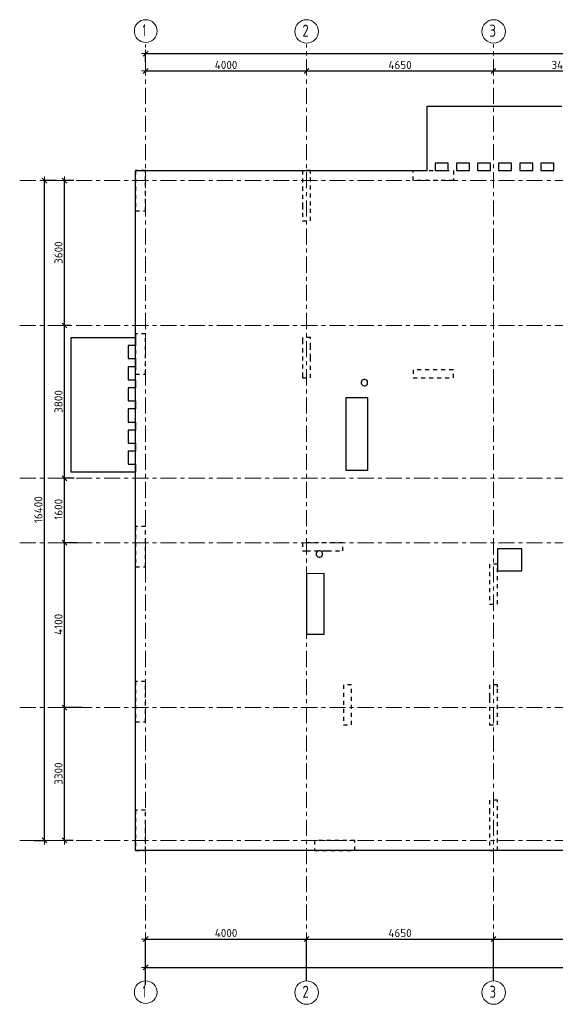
# Model space of a CAD drawing. Header units: metres. Extents: x -38 to 97, y -15 to 21.
# Tile 2 of 184: x -3 to 11, y -4 to 20. Entities that reach past the tile are written whole.
import ezdxf

# ---------------------------------------------------------------- set-up
doc = ezdxf.new("R2010")
doc.units = ezdxf.units.M
doc.header["$PDMODE"] = 65
for name, pattern in [('______11', [0.5, 0.4, -0.05, 0, -0.05]), ('______2', [0.0405, 0.03, -0.0105]), ('______5', [1.1, 0.8, -0.1, 0.1, -0.1])]:
    doc.linetypes.add(name, pattern=pattern)
for name, color, linetype, lineweight in [('XR$1$Осевая линия (1)', 7, '______5', 13), ('XR$1$Размерная линия (1)', 7, 'Continuous', 13), ('XR$5$Перекрытие (1)', 7, 'Continuous', 35)]:
    doc.layers.add(name, color=color, linetype=linetype, lineweight=lineweight)
doc.layers.add('XR$7$Стена_ бетон несущ.', color=7, linetype='Continuous', lineweight=70, true_color=0xb4b496)
doc.styles.add('ISOCPEUR', font='txt')
doc.dimstyles.new('DIMSTYLE_2', dxfattribs={"dimtxt": 0.2, "dimasz": 0.2, "dimexe": 0, "dimexo": 0, "dimgap": 0.1, "dimtad": 2, "dimdec": 0, "dimlfac": 1000, "dimrnd": 5, "dimzin": 12, "dimdsep": 46, "dimtxsty": 'ISOCPEUR', "dimblk1": 'ALL_ML_STRICH', "dimblk2": 'ALL_ML_STRICH', "dimsah": 1, "dimcen": 0, "dimclrd": 7, "dimclre": 256, "dimclrt": 7, "dimadec": 0, "dimazin": 0, "dimtfac": 1, "dimtdec": 0, "dimtix": 1, "dimtmove": 2, "dimatfit": 3, "dimfxl": 0, "dimtzin": 0, "dimlwd": 0, "dimlwe": -3, "dimarcsym": 0})
doc.dimstyles.new('DIMSTYLE_3', dxfattribs={"dimtxt": 0.2, "dimasz": 0.2, "dimexe": 0, "dimexo": 0, "dimgap": 0.1, "dimtad": 2, "dimdec": 0, "dimlfac": 1000, "dimrnd": 5, "dimzin": 12, "dimdsep": 46, "dimtxsty": 'ISOCPEUR', "dimblk1": 'ALL_ML_STRICH', "dimblk2": 'ALL_ML_STRICH', "dimsah": 1, "dimcen": 0, "dimclrd": 7, "dimclre": 256, "dimclrt": 7, "dimadec": 0, "dimazin": 0, "dimtfac": 1, "dimtdec": 0, "dimtix": 1, "dimtmove": 2, "dimatfit": 3, "dimfxl": 0, "dimtzin": 0, "dimlwd": 0, "dimlwe": -3, "dimarcsym": 0})

# ---------------------------------------------------------------- blocks, each defined once
blk = doc.blocks.new('ALL_ML_STRICH')
at = {"color": 0, "linetype": 'ByBlock', "lineweight": -2}
for p, q in [((-1, 0), (0.5, 0)), ((-0.3, -0.3), (0.3, 0.3)), ((0, -0.5), (0, 0.5))]:
    blk.add_line(p, q, dxfattribs=at)
blk = doc.blocks.new('*D4')
at = {"layer": 'DEFPOINTS', "color": 7, "linetype": 'Continuous', "lineweight": 13, "transparency": 33554687}
for p in [(-1.699, 16.4), (-2.294, 0), (-2.015, 0)]:
    blk.add_point(p, dxfattribs=at)
at = {"layer": 'XR$1$Размерная линия (1)', "color": 9, "linetype": 'Continuous', "lineweight": -2, "true_color": 0xc7c7c7, "transparency": 33554687}
for p, q in [((-1.719, 16.4), (-2.015, 16.4)), ((-2.274, 0), (-2.015, 0))]:
    blk.add_line(p, q, dxfattribs=at)
at = {"layer": 'XR$1$Размерная линия (1)', "color": 7, "linetype": 'Continuous', "lineweight": -2, "transparency": 33554687}
blk.add_line((-2.015, 0), (-2.015, 16.4), dxfattribs=at)
at = {"layer": 'XR$1$Размерная линия (1)', "color": 7, "linetype": 'Continuous', "lineweight": 13, "transparency": 33554687, "xscale": 0.2, "yscale": 0.2, "zscale": 0.2}
for p, rotation in [((-2.015, 16.4), 90), ((-2.015, 0), 270)]:
    blk.add_blockref('ALL_ML_STRICH', p, dxfattribs=dict(at, rotation=rotation))
at = {"layer": 'XR$1$Размерная линия (1)', "color": 7, "linetype": 'Continuous', "lineweight": 13, "transparency": 33554687, "insert": (-2.165, 8.22), "char_height": 0.2, "width": 1, "attachment_point": 5, "rotation": 90, "style": 'ISOCPEUR'}
blk.add_mtext('\\A1;{16400}', dxfattribs=at)
blk = doc.blocks.new('*D5')
at = {"layer": 'DEFPOINTS', "color": 7, "linetype": 'Continuous', "lineweight": 13, "transparency": 33554687}
for p in [(-1.064, 3.3), (-1.515, 0), (-1.28, 0)]:
    blk.add_point(p, dxfattribs=at)
at = {"layer": 'XR$1$Размерная линия (1)', "color": 9, "linetype": 'Continuous', "lineweight": -2, "true_color": 0xc7c7c7, "transparency": 33554687}
for p, q in [((-1.084, 3.3), (-1.515, 3.3)), ((-1.3, 0), (-1.515, 0))]:
    blk.add_line(p, q, dxfattribs=at)
at = {"layer": 'XR$1$Размерная линия (1)', "color": 7, "linetype": 'Continuous', "lineweight": -2, "transparency": 33554687}
blk.add_line((-1.515, 0), (-1.515, 3.3), dxfattribs=at)
at = {"layer": 'XR$1$Размерная линия (1)', "color": 7, "linetype": 'Continuous', "lineweight": 13, "transparency": 33554687, "xscale": 0.2, "yscale": 0.2, "zscale": 0.2}
for p, rotation in [((-1.515, 3.3), 90), ((-1.515, 0), 270)]:
    blk.add_blockref('ALL_ML_STRICH', p, dxfattribs=dict(at, rotation=rotation))
at = {"layer": 'XR$1$Размерная линия (1)', "color": 7, "linetype": 'Continuous', "lineweight": 13, "transparency": 33554687, "insert": (-1.665, 1.66), "char_height": 0.2, "width": 0.8, "attachment_point": 5, "rotation": 90, "style": 'ISOCPEUR'}
blk.add_mtext('\\A1;{3300}', dxfattribs=at)
blk = doc.blocks.new('*D6')
at = {"layer": 'DEFPOINTS', "color": 7, "linetype": 'Continuous', "lineweight": 13, "transparency": 33554687}
for p in [(-1.172, 7.4), (-1.515, 3.3), (-1.064, 3.3)]:
    blk.add_point(p, dxfattribs=at)
at = {"layer": 'XR$1$Размерная линия (1)', "color": 9, "linetype": 'Continuous', "lineweight": -2, "true_color": 0xc7c7c7, "transparency": 33554687}
for p, q in [((-1.192, 7.4), (-1.515, 7.4)), ((-1.084, 3.3), (-1.515, 3.3))]:
    blk.add_line(p, q, dxfattribs=at)
at = {"layer": 'XR$1$Размерная линия (1)', "color": 7, "linetype": 'Continuous', "lineweight": -2, "transparency": 33554687}
blk.add_line((-1.515, 3.3), (-1.515, 7.4), dxfattribs=at)
at = {"layer": 'XR$1$Размерная линия (1)', "color": 7, "linetype": 'Continuous', "lineweight": 13, "transparency": 33554687, "xscale": 0.2, "yscale": 0.2, "zscale": 0.2}
for p, rotation in [((-1.515, 7.4), 90), ((-1.515, 3.3), 270)]:
    blk.add_blockref('ALL_ML_STRICH', p, dxfattribs=dict(at, rotation=rotation))
at = {"layer": 'XR$1$Размерная линия (1)', "color": 7, "linetype": 'Continuous', "lineweight": 13, "transparency": 33554687, "insert": (-1.665, 5.37), "char_height": 0.2, "width": 0.8, "attachment_point": 5, "rotation": 90, "style": 'ISOCPEUR'}
blk.add_mtext('\\A1;{4100}', dxfattribs=at)
blk = doc.blocks.new('*D7')
at = {"layer": 'DEFPOINTS', "color": 7, "linetype": 'Continuous', "lineweight": 13, "transparency": 33554687}
for p in [(-1.253, 9), (-1.515, 7.4), (-1.172, 7.4)]:
    blk.add_point(p, dxfattribs=at)
at = {"layer": 'XR$1$Размерная линия (1)', "color": 9, "linetype": 'Continuous', "lineweight": -2, "true_color": 0xc7c7c7, "transparency": 33554687}
for p, q in [((-1.273, 9), (-1.515, 9)), ((-1.192, 7.4), (-1.515, 7.4))]:
    blk.add_line(p, q, dxfattribs=at)
at = {"layer": 'XR$1$Размерная линия (1)', "color": 7, "linetype": 'Continuous', "lineweight": -2, "transparency": 33554687}
blk.add_line((-1.515, 7.4), (-1.515, 9), dxfattribs=at)
at = {"layer": 'XR$1$Размерная линия (1)', "color": 7, "linetype": 'Continuous', "lineweight": 13, "transparency": 33554687, "xscale": 0.2, "yscale": 0.2, "zscale": 0.2}
for p, rotation in [((-1.515, 9), 90), ((-1.515, 7.4), 270)]:
    blk.add_blockref('ALL_ML_STRICH', p, dxfattribs=dict(at, rotation=rotation))
at = {"layer": 'XR$1$Размерная линия (1)', "color": 7, "linetype": 'Continuous', "lineweight": 13, "transparency": 33554687, "insert": (-1.665, 8.23), "char_height": 0.2, "width": 0.8, "attachment_point": 5, "rotation": 90, "style": 'ISOCPEUR'}
blk.add_mtext('\\A1;{1600}', dxfattribs=at)
blk = doc.blocks.new('*D8')
at = {"layer": 'DEFPOINTS', "color": 7, "linetype": 'Continuous', "lineweight": 13, "transparency": 33554687}
for p in [(-1.347, 12.8), (-1.515, 9), (-1.253, 9)]:
    blk.add_point(p, dxfattribs=at)
at = {"layer": 'XR$1$Размерная линия (1)', "color": 9, "linetype": 'Continuous', "lineweight": -2, "true_color": 0xc7c7c7, "transparency": 33554687}
for p, q in [((-1.367, 12.8), (-1.515, 12.8)), ((-1.273, 9), (-1.515, 9))]:
    blk.add_line(p, q, dxfattribs=at)
at = {"layer": 'XR$1$Размерная линия (1)', "color": 7, "linetype": 'Continuous', "lineweight": -2, "transparency": 33554687}
blk.add_line((-1.515, 9), (-1.515, 12.8), dxfattribs=at)
at = {"layer": 'XR$1$Размерная линия (1)', "color": 7, "linetype": 'Continuous', "lineweight": 13, "transparency": 33554687, "xscale": 0.2, "yscale": 0.2, "zscale": 0.2}
for p, rotation in [((-1.515, 12.8), 90), ((-1.515, 9), 270)]:
    blk.add_blockref('ALL_ML_STRICH', p, dxfattribs=dict(at, rotation=rotation))
at = {"layer": 'XR$1$Размерная линия (1)', "color": 7, "linetype": 'Continuous', "lineweight": 13, "transparency": 33554687, "insert": (-1.665, 10.91), "char_height": 0.2, "width": 0.8, "attachment_point": 5, "rotation": 90, "style": 'ISOCPEUR'}
blk.add_mtext('\\A1;{3800}', dxfattribs=at)
blk = doc.blocks.new('*D9')
at = {"layer": 'DEFPOINTS', "color": 7, "linetype": 'Continuous', "lineweight": 13, "transparency": 33554687}
for p in [(-1.26, 16.4), (-1.515, 12.8), (-1.347, 12.8)]:
    blk.add_point(p, dxfattribs=at)
at = {"layer": 'XR$1$Размерная линия (1)', "color": 9, "linetype": 'Continuous', "lineweight": -2, "true_color": 0xc7c7c7, "transparency": 33554687}
for p, q in [((-1.28, 16.4), (-1.515, 16.4)), ((-1.367, 12.8), (-1.515, 12.8))]:
    blk.add_line(p, q, dxfattribs=at)
at = {"layer": 'XR$1$Размерная линия (1)', "color": 7, "linetype": 'Continuous', "lineweight": -2, "transparency": 33554687}
blk.add_line((-1.515, 12.8), (-1.515, 16.4), dxfattribs=at)
at = {"layer": 'XR$1$Размерная линия (1)', "color": 7, "linetype": 'Continuous', "lineweight": 13, "transparency": 33554687, "xscale": 0.2, "yscale": 0.2, "zscale": 0.2}
for p, rotation in [((-1.515, 16.4), 90), ((-1.515, 12.8), 270)]:
    blk.add_blockref('ALL_ML_STRICH', p, dxfattribs=dict(at, rotation=rotation))
at = {"layer": 'XR$1$Размерная линия (1)', "color": 7, "linetype": 'Continuous', "lineweight": 13, "transparency": 33554687, "insert": (-1.665, 14.61), "char_height": 0.2, "width": 0.8, "attachment_point": 5, "rotation": 90, "style": 'ISOCPEUR'}
blk.add_mtext('\\A1;{3600}', dxfattribs=at)
blk = doc.blocks.new('*D10')
at = {"layer": 'DEFPOINTS', "color": 7, "linetype": 'Continuous', "lineweight": 13, "transparency": 33554687}
for p in [(0.5, 19.557), (0.5, 19.377), (61.6, 17.12)]:
    blk.add_point(p, dxfattribs=at)
at = {"layer": 'XR$1$Размерная линия (1)', "color": 9, "linetype": 'Continuous', "lineweight": -2, "true_color": 0xc7c7c7, "transparency": 33554687}
for p, q in [((0.5, 19.357), (0.5, 19.557)), ((61.6, 17.14), (61.6, 19.557))]:
    blk.add_line(p, q, dxfattribs=at)
at = {"layer": 'XR$1$Размерная линия (1)', "color": 7, "linetype": 'Continuous', "lineweight": -2, "transparency": 33554687}
blk.add_line((0.5, 19.557), (61.6, 19.557), dxfattribs=at)
at = {"layer": 'XR$1$Размерная линия (1)', "color": 7, "linetype": 'Continuous', "lineweight": 13, "transparency": 33554687, "xscale": 0.2, "yscale": 0.2, "zscale": 0.2, "rotation": 180}
blk.add_blockref('ALL_ML_STRICH', (0.5, 19.557), dxfattribs=at)
at = {"layer": 'XR$1$Размерная линия (1)', "color": 7, "linetype": 'Continuous', "lineweight": 13, "transparency": 33554687, "xscale": 0.2, "yscale": 0.2, "zscale": 0.2}
blk.add_blockref('ALL_ML_STRICH', (61.6, 19.557), dxfattribs=at)
at = {"layer": 'XR$1$Размерная линия (1)', "color": 7, "linetype": 'Continuous', "lineweight": 13, "transparency": 33554687, "insert": (31.1, 19.707), "char_height": 0.2, "width": 1, "attachment_point": 5, "style": 'ISOCPEUR'}
blk.add_mtext('\\A1;{61100}', dxfattribs=at)
blk = doc.blocks.new('*D11')
at = {"layer": 'DEFPOINTS', "color": 7, "linetype": 'Continuous', "lineweight": 13, "transparency": 33554687}
for p in [(0.5, -3.103), (0.5, -3.156), (61.6, -3.14)]:
    blk.add_point(p, dxfattribs=at)
at = {"layer": 'XR$1$Размерная линия (1)', "color": 9, "linetype": 'Continuous', "lineweight": -2, "true_color": 0xc7c7c7, "transparency": 33554687}
for p, q in [((0.5, -3.123), (0.5, -3.156)), ((61.6, -3.156), (61.6, -3.156))]:
    blk.add_line(p, q, dxfattribs=at)
at = {"layer": 'XR$1$Размерная линия (1)', "color": 7, "linetype": 'Continuous', "lineweight": -2, "transparency": 33554687}
blk.add_line((0.5, -3.156), (61.6, -3.156), dxfattribs=at)
at = {"layer": 'XR$1$Размерная линия (1)', "color": 7, "linetype": 'Continuous', "lineweight": 13, "transparency": 33554687, "xscale": 0.2, "yscale": 0.2, "zscale": 0.2, "rotation": 180}
blk.add_blockref('ALL_ML_STRICH', (0.5, -3.156), dxfattribs=at)
at = {"layer": 'XR$1$Размерная линия (1)', "color": 7, "linetype": 'Continuous', "lineweight": 13, "transparency": 33554687, "xscale": 0.2, "yscale": 0.2, "zscale": 0.2}
blk.add_blockref('ALL_ML_STRICH', (61.6, -3.156), dxfattribs=at)
at = {"layer": 'XR$1$Размерная линия (1)', "color": 7, "linetype": 'Continuous', "lineweight": 13, "transparency": 33554687, "insert": (31.1, -3.006), "char_height": 0.2, "width": 1, "attachment_point": 5, "style": 'ISOCPEUR'}
blk.add_mtext('\\A1;{61100}', dxfattribs=at)
blk = doc.blocks.new('*D12')
at = {"layer": 'DEFPOINTS', "color": 7, "linetype": 'Continuous', "lineweight": 13, "transparency": 33554687}
for p in [(0.5, -2.452), (0.5, -3.622), (4.5, -3.513)]:
    blk.add_point(p, dxfattribs=at)
at = {"layer": 'XR$1$Размерная линия (1)', "color": 9, "linetype": 'Continuous', "lineweight": -2, "true_color": 0xc7c7c7, "transparency": 33554687}
for p, q in [((0.5, -3.602), (0.5, -2.452)), ((4.5, -3.493), (4.5, -2.452))]:
    blk.add_line(p, q, dxfattribs=at)
at = {"layer": 'XR$1$Размерная линия (1)', "color": 7, "linetype": 'Continuous', "lineweight": -2, "transparency": 33554687}
blk.add_line((0.5, -2.452), (4.5, -2.452), dxfattribs=at)
at = {"layer": 'XR$1$Размерная линия (1)', "color": 7, "linetype": 'Continuous', "lineweight": 13, "transparency": 33554687, "xscale": 0.2, "yscale": 0.2, "zscale": 0.2, "rotation": 180}
blk.add_blockref('ALL_ML_STRICH', (0.5, -2.452), dxfattribs=at)
at = {"layer": 'XR$1$Размерная линия (1)', "color": 7, "linetype": 'Continuous', "lineweight": 13, "transparency": 33554687, "xscale": 0.2, "yscale": 0.2, "zscale": 0.2}
blk.add_blockref('ALL_ML_STRICH', (4.5, -2.452), dxfattribs=at)
at = {"layer": 'XR$1$Размерная линия (1)', "color": 7, "linetype": 'Continuous', "lineweight": 13, "transparency": 33554687, "insert": (2.5, -2.302), "char_height": 0.2, "width": 0.8, "attachment_point": 5, "style": 'ISOCPEUR'}
blk.add_mtext('\\A1;{4000}', dxfattribs=at)
blk = doc.blocks.new('*D13')
at = {"layer": 'DEFPOINTS', "color": 7, "linetype": 'Continuous', "lineweight": 13, "transparency": 33554687}
for p in [(4.5, -2.452), (4.5, -3.513), (9.15, -3.513)]:
    blk.add_point(p, dxfattribs=at)
at = {"layer": 'XR$1$Размерная линия (1)', "color": 9, "linetype": 'Continuous', "lineweight": -2, "true_color": 0xc7c7c7, "transparency": 33554687}
for p, q in [((4.5, -3.493), (4.5, -2.452)), ((9.15, -3.493), (9.15, -2.452))]:
    blk.add_line(p, q, dxfattribs=at)
at = {"layer": 'XR$1$Размерная линия (1)', "color": 7, "linetype": 'Continuous', "lineweight": -2, "transparency": 33554687}
blk.add_line((4.5, -2.452), (9.15, -2.452), dxfattribs=at)
at = {"layer": 'XR$1$Размерная линия (1)', "color": 7, "linetype": 'Continuous', "lineweight": 13, "transparency": 33554687, "xscale": 0.2, "yscale": 0.2, "zscale": 0.2, "rotation": 180}
blk.add_blockref('ALL_ML_STRICH', (4.5, -2.452), dxfattribs=at)
at = {"layer": 'XR$1$Размерная линия (1)', "color": 7, "linetype": 'Continuous', "lineweight": 13, "transparency": 33554687, "xscale": 0.2, "yscale": 0.2, "zscale": 0.2}
blk.add_blockref('ALL_ML_STRICH', (9.15, -2.452), dxfattribs=at)
at = {"layer": 'XR$1$Размерная линия (1)', "color": 7, "linetype": 'Continuous', "lineweight": 13, "transparency": 33554687, "insert": (6.825, -2.302), "char_height": 0.2, "width": 0.8, "attachment_point": 5, "style": 'ISOCPEUR'}
blk.add_mtext('\\A1;{4650}', dxfattribs=at)
blk = doc.blocks.new('*D14')
at = {"layer": 'DEFPOINTS', "color": 7, "linetype": 'Continuous', "lineweight": 13, "transparency": 33554687}
for p in [(9.15, -2.452), (9.15, -3.513), (13.75, -3.513)]:
    blk.add_point(p, dxfattribs=at)
at = {"layer": 'XR$1$Размерная линия (1)', "color": 9, "linetype": 'Continuous', "lineweight": -2, "true_color": 0xc7c7c7, "transparency": 33554687}
for p, q in [((9.15, -3.493), (9.15, -2.452)), ((13.75, -3.493), (13.75, -2.452))]:
    blk.add_line(p, q, dxfattribs=at)
at = {"layer": 'XR$1$Размерная линия (1)', "color": 7, "linetype": 'Continuous', "lineweight": -2, "transparency": 33554687}
blk.add_line((9.15, -2.452), (13.75, -2.452), dxfattribs=at)
at = {"layer": 'XR$1$Размерная линия (1)', "color": 7, "linetype": 'Continuous', "lineweight": 13, "transparency": 33554687, "xscale": 0.2, "yscale": 0.2, "zscale": 0.2, "rotation": 180}
blk.add_blockref('ALL_ML_STRICH', (9.15, -2.452), dxfattribs=at)
at = {"layer": 'XR$1$Размерная линия (1)', "color": 7, "linetype": 'Continuous', "lineweight": 13, "transparency": 33554687, "xscale": 0.2, "yscale": 0.2, "zscale": 0.2}
blk.add_blockref('ALL_ML_STRICH', (13.75, -2.452), dxfattribs=at)
at = {"layer": 'XR$1$Размерная линия (1)', "color": 7, "linetype": 'Continuous', "lineweight": 13, "transparency": 33554687, "insert": (11.45, -2.302), "char_height": 0.2, "width": 0.8, "attachment_point": 5, "style": 'ISOCPEUR'}
blk.add_mtext('\\A1;{4600}', dxfattribs=at)
blk = doc.blocks.new('*D25')
at = {"layer": 'DEFPOINTS', "color": 7, "linetype": 'Continuous', "lineweight": 13, "transparency": 33554687}
for p in [(0.5, 19.17), (0.5, 19.126), (4.5, 19.191)]:
    blk.add_point(p, dxfattribs=at)
at = {"layer": 'XR$1$Размерная линия (1)', "color": 9, "linetype": 'Continuous', "lineweight": -2, "true_color": 0xc7c7c7, "transparency": 33554687}
for p, q in [((0.5, 19.15), (0.5, 19.126)), ((4.5, 19.171), (4.5, 19.126))]:
    blk.add_line(p, q, dxfattribs=at)
at = {"layer": 'XR$1$Размерная линия (1)', "color": 7, "linetype": 'Continuous', "lineweight": -2, "transparency": 33554687}
blk.add_line((0.5, 19.126), (4.5, 19.126), dxfattribs=at)
at = {"layer": 'XR$1$Размерная линия (1)', "color": 7, "linetype": 'Continuous', "lineweight": 13, "transparency": 33554687, "xscale": 0.2, "yscale": 0.2, "zscale": 0.2, "rotation": 180}
blk.add_blockref('ALL_ML_STRICH', (0.5, 19.126), dxfattribs=at)
at = {"layer": 'XR$1$Размерная линия (1)', "color": 7, "linetype": 'Continuous', "lineweight": 13, "transparency": 33554687, "xscale": 0.2, "yscale": 0.2, "zscale": 0.2}
blk.add_blockref('ALL_ML_STRICH', (4.5, 19.126), dxfattribs=at)
at = {"layer": 'XR$1$Размерная линия (1)', "color": 7, "linetype": 'Continuous', "lineweight": 13, "transparency": 33554687, "insert": (2.5, 19.276), "char_height": 0.2, "width": 0.8, "attachment_point": 5, "style": 'ISOCPEUR'}
blk.add_mtext('\\A1;{4000}', dxfattribs=at)
blk = doc.blocks.new('*D26')
at = {"layer": 'DEFPOINTS', "color": 7, "linetype": 'Continuous', "lineweight": 13, "transparency": 33554687}
for p in [(4.5, 19.191), (4.5, 19.126), (9.15, 19.126)]:
    blk.add_point(p, dxfattribs=at)
at = {"layer": 'XR$1$Размерная линия (1)', "color": 9, "linetype": 'Continuous', "lineweight": -2, "true_color": 0xc7c7c7, "transparency": 33554687}
for p, q in [((4.5, 19.171), (4.5, 19.126)), ((9.15, 19.126), (9.15, 19.126))]:
    blk.add_line(p, q, dxfattribs=at)
at = {"layer": 'XR$1$Размерная линия (1)', "color": 7, "linetype": 'Continuous', "lineweight": -2, "transparency": 33554687}
blk.add_line((4.5, 19.126), (9.15, 19.126), dxfattribs=at)
at = {"layer": 'XR$1$Размерная линия (1)', "color": 7, "linetype": 'Continuous', "lineweight": 13, "transparency": 33554687, "xscale": 0.2, "yscale": 0.2, "zscale": 0.2, "rotation": 180}
blk.add_blockref('ALL_ML_STRICH', (4.5, 19.126), dxfattribs=at)
at = {"layer": 'XR$1$Размерная линия (1)', "color": 7, "linetype": 'Continuous', "lineweight": 13, "transparency": 33554687, "xscale": 0.2, "yscale": 0.2, "zscale": 0.2}
blk.add_blockref('ALL_ML_STRICH', (9.15, 19.126), dxfattribs=at)
at = {"layer": 'XR$1$Размерная линия (1)', "color": 7, "linetype": 'Continuous', "lineweight": 13, "transparency": 33554687, "insert": (6.825, 19.276), "char_height": 0.2, "width": 0.8, "attachment_point": 5, "style": 'ISOCPEUR'}
blk.add_mtext('\\A1;{4650}', dxfattribs=at)
blk = doc.blocks.new('*D27')
at = {"layer": 'DEFPOINTS', "color": 7, "linetype": 'Continuous', "lineweight": 13, "transparency": 33554687}
for p in [(9.15, 19.126), (9.15, 19.126), (12.6, 19.061)]:
    blk.add_point(p, dxfattribs=at)
at = {"layer": 'XR$1$Размерная линия (1)', "color": 9, "linetype": 'Continuous', "lineweight": -2, "true_color": 0xc7c7c7, "transparency": 33554687}
for p, q in [((9.15, 19.126), (9.15, 19.126)), ((12.6, 19.081), (12.6, 19.126))]:
    blk.add_line(p, q, dxfattribs=at)
at = {"layer": 'XR$1$Размерная линия (1)', "color": 7, "linetype": 'Continuous', "lineweight": -2, "transparency": 33554687}
blk.add_line((9.15, 19.126), (12.6, 19.126), dxfattribs=at)
at = {"layer": 'XR$1$Размерная линия (1)', "color": 7, "linetype": 'Continuous', "lineweight": 13, "transparency": 33554687, "xscale": 0.2, "yscale": 0.2, "zscale": 0.2, "rotation": 180}
blk.add_blockref('ALL_ML_STRICH', (9.15, 19.126), dxfattribs=at)
at = {"layer": 'XR$1$Размерная линия (1)', "color": 7, "linetype": 'Continuous', "lineweight": 13, "transparency": 33554687, "xscale": 0.2, "yscale": 0.2, "zscale": 0.2}
blk.add_blockref('ALL_ML_STRICH', (12.6, 19.126), dxfattribs=at)
at = {"layer": 'XR$1$Размерная линия (1)', "color": 7, "linetype": 'Continuous', "lineweight": 13, "transparency": 33554687, "insert": (10.875, 19.276), "char_height": 0.2, "width": 0.8, "attachment_point": 5, "style": 'ISOCPEUR'}
blk.add_mtext('\\A1;{3450}', dxfattribs=at)

msp = doc.modelspace()

# ---------------------------------------------------------------- linework, layer by layer
at = {"layer": 'XR$1$Осевая линия (1)', "color": 253, "linetype": '______11', "lineweight": 13, "true_color": 0xa0a0a0, "transparency": 33554687}
for p, q in [((0.5, -3.39), (0.5, 19.78)), ((4.5, -3.39), (4.5, 19.78)), ((9.15, -3.39), (9.15, 19.78)), ((-2.63, 16.4), (62.6, 16.4)), ((-2.63, 12.8), (62.6, 12.8)), ((-2.63, 9), (62.6, 9)), ((-2.63, 7.4), (62.6, 7.4)), ((-2.63, 3.3), (62.6, 3.3)), ((-2.63, 0), (62.6, 0))]:
    msp.add_line(p, q, dxfattribs=at)
at = {"layer": 'XR$1$Осевая линия (1)', "color": 7, "linetype": 'Continuous', "lineweight": 13, "transparency": 33554687}
for centre, radius in [((0.5019, 20.1186), 0.2819), ((4.5024, 20.1081), 0.2924), ((9.1524, 20.1081), 0.2924), ((0.5019, -3.7714), 0.2819), ((4.5024, -3.7819), 0.2924), ((9.1524, -3.7819), 0.2924)]:
    msp.add_circle(centre, radius, dxfattribs=at)
at = {"layer": 'XR$5$Перекрытие (1)', "color": 7, "linetype": 'Continuous', "lineweight": 25, "transparency": 33554687}
for p, q in [((7.4996, 16.8302), (7.4996, 18.2502)), ((7.4996, 18.2502), (10.8496, 18.2502)), ((0.25, -0.2498), (0.25, 16.6502)), ((0.25, 16.6502), (7.4996, 16.6502)), ((7.4996, 16.6502), (7.4996, 16.8302)), ((7.6996, 16.8302), (7.6996, 16.6502)), ((8.0246, 16.8302), (7.6996, 16.8302)), ((7.6996, 16.6502), (8.0246, 16.6502)), ((8.0246, 16.6502), (8.0246, 16.8302)), ((8.5496, 16.8302), (8.2246, 16.8302)), ((8.2246, 16.8302), (8.2246, 16.6502)), ((8.2246, 16.6502), (8.5496, 16.6502)), ((8.5496, 16.6502), (8.5496, 16.8302)), ((8.7496, 16.8302), (8.7496, 16.6502)), ((9.0746, 16.8302), (8.7496, 16.8302)), ((8.7496, 16.6502), (9.0746, 16.6502)), ((9.0746, 16.6502), (9.0746, 16.8302)), ((9.5996, 16.8302), (9.2746, 16.8302)), ((9.2746, 16.8302), (9.2746, 16.6502)), ((9.2746, 16.6502), (9.5996, 16.6502)), ((9.5996, 16.6502), (9.5996, 16.8302)), ((10.1246, 16.8302), (9.7996, 16.8302)), ((9.7996, 16.8302), (9.7996, 16.6502)), ((9.7996, 16.6502), (10.1246, 16.6502)), ((10.1246, 16.6502), (10.1246, 16.8302)), ((10.3246, 16.8302), (10.3246, 16.6502)), ((10.6496, 16.8302), (10.3246, 16.8302)), ((10.3246, 16.6502), (10.6496, 16.6502)), ((10.6496, 16.6502), (10.6496, 16.8302)), ((-1.35, 9.1502), (-1.35, 12.5002)), ((-1.35, 12.5002), (0.0698, 12.5002)), ((0.0698, 12.5002), (0.2498, 12.5002)), ((0.2498, 12.5002), (0.2498, 12.3002)), ((0.2498, 12.3002), (0.0698, 12.3002)), ((0.07, 12.3002), (0.07, 11.9752)), ((0.0698, 11.9752), (0.2498, 11.9752)), ((0.2498, 11.7752), (0.0698, 11.7752)), ((0.07, 11.7752), (0.07, 11.4502)), ((0.2498, 11.9752), (0.2498, 11.7752)), ((0.0698, 11.4502), (0.2498, 11.4502)), ((0.2498, 11.4502), (0.2498, 11.2502)), ((5.8684, 11.4169), (5.8606, 11.3929)), ((5.8606, 11.3929), (5.8606, 11.3676)), ((5.8606, 11.3676), (5.8684, 11.3436)), ((5.8832, 11.4373), (5.8684, 11.4169)), ((5.8684, 11.3436), (5.8832, 11.3232)), ((5.9036, 11.4521), (5.8832, 11.4373)), ((5.8832, 11.3232), (5.9036, 11.3084)), ((5.9276, 11.4599), (5.9036, 11.4521)), ((5.9036, 11.3084), (5.9276, 11.3006)), ((5.9529, 11.4599), (5.9276, 11.4599)), ((5.9276, 11.3006), (5.9529, 11.3006)), ((5.9769, 11.4521), (5.9529, 11.4599)), ((5.9529, 11.3006), (5.9769, 11.3084)), ((5.9973, 11.4373), (5.9769, 11.4521)), ((5.9769, 11.3084), (5.9973, 11.3232)), ((6.0121, 11.4169), (5.9973, 11.4373)), ((5.9973, 11.3232), (6.0121, 11.3436)), ((6.0199, 11.3929), (6.0121, 11.4169)), ((6.0121, 11.3436), (6.0199, 11.3676)), ((6.0199, 11.3676), (6.0199, 11.3929)), ((0.2498, 11.2502), (0.0698, 11.2502)), ((0.07, 11.2502), (0.07, 10.9252)), ((0.0698, 10.9252), (0.2498, 10.9252)), ((0.2498, 10.9252), (0.2498, 10.7252)), ((5.4806, 11.0007), (5.4802, 9.2007)), ((6.0206, 11.0007), (5.4806, 11.0007)), ((6.0202, 9.2007), (6.0206, 11.0007)), ((0.2498, 10.7252), (0.0698, 10.7252)), ((0.07, 10.7252), (0.07, 10.4002)), ((0.0698, 10.4002), (0.2498, 10.4002)), ((0.2498, 10.4002), (0.2498, 10.2002)), ((0.2498, 10.2002), (0.0698, 10.2002)), ((0.07, 10.2002), (0.07, 9.8752)), ((0.0698, 9.8752), (0.2498, 9.8752)), ((0.2498, 9.8752), (0.2498, 9.6752)), ((0.2498, 9.6752), (0.0698, 9.6752)), ((0.07, 9.6752), (0.07, 9.3502)), ((0.0698, 9.3502), (0.2498, 9.3502)), ((0.2498, 9.3502), (0.2498, 9.1502)), ((0.0698, 9.1502), (-1.35, 9.1502)), ((0.2498, 9.1502), (0.0698, 9.1502)), ((5.4802, 9.2007), (6.0202, 9.2007)), ((4.7481, 7.1569), (4.7403, 7.1329)), ((4.7403, 7.1329), (4.7403, 7.1076)), ((4.7403, 7.1076), (4.7481, 7.0836)), ((4.763, 7.1773), (4.7481, 7.1569)), ((4.7834, 7.1921), (4.763, 7.1773)), ((4.8074, 7.1999), (4.7834, 7.1921)), ((4.8326, 7.1999), (4.8074, 7.1999)), ((4.8566, 7.1921), (4.8326, 7.1999)), ((4.877, 7.1773), (4.8566, 7.1921)), ((4.8919, 7.1569), (4.877, 7.1773)), ((4.8997, 7.1329), (4.8919, 7.1569)), ((4.8919, 7.0836), (4.8997, 7.1076)), ((4.8997, 7.1076), (4.8997, 7.1329)), ((9.85, 7.2497), (9.25, 7.2496)), ((9.25, 7.2496), (9.2501, 6.6996)), ((9.8501, 6.6997), (9.85, 7.2497)), ((4.7481, 7.0836), (4.763, 7.0632)), ((4.763, 7.0632), (4.7834, 7.0484)), ((4.7834, 7.0484), (4.8074, 7.0406)), ((4.8074, 7.0406), (4.8326, 7.0406)), ((4.8326, 7.0406), (4.8566, 7.0484)), ((4.8566, 7.0484), (4.877, 7.0632)), ((4.877, 7.0632), (4.8919, 7.0836)), ((4.9399, 6.6303), (4.4999, 6.6302)), ((4.4999, 6.6302), (4.5001, 5.1302)), ((4.9401, 5.1303), (4.9399, 6.6303)), ((9.2501, 6.6996), (9.8501, 6.6997)), ((4.5001, 5.1302), (4.9401, 5.1303)), ((13.6501, -0.2498), (0.25, -0.2498))]:
    msp.add_line(p, q, dxfattribs=at)
at = {"layer": 'XR$7$Стена_ бетон несущ.', "color": 253, "linetype": '______2', "lineweight": -3, "true_color": 0xa0a0a0, "transparency": 33554687}
for p, q in [((0.5, 16.65), (0.25, 16.65)), ((0.25, 16.65), (0.25, 15.65)), ((0.5, 16.4), (0.5, 16.65)), ((4.4, 16.65), (4.4, 15.86)), ((4.6, 16.65), (4.4, 16.65)), ((4.6, 15.78), (4.6, 16.65)), ((0.5, 15.65), (0.5, 16.4)), ((4.4, 15.86), (4.4, 15.84)), ((4.4, 15.84), (4.4, 15.78)), ((4.4, 15.78), (4.4, 15.6)), ((4.6, 15.6), (4.6, 15.78)), ((0.25, 15.65), (0.5, 15.65)), ((4.4, 15.6), (4.4, 15.4)), ((4.6, 15.4), (4.6, 15.6)), ((4.4, 15.4), (4.6, 15.4)), ((0.5, 12.59), (0.25, 12.59)), ((0.25, 12.59), (0.25, 11.59)), ((0.5, 11.59), (0.5, 12.59)), ((4.6, 12.5), (4.4, 12.5)), ((4.4, 12.5), (4.4, 12.4319)), ((4.6, 12.2716), (4.6, 12.5)), ((4.4, 12.4319), (4.4, 11.58)), ((4.6, 12.1916), (4.6, 12.2716)), ((4.6, 11.9916), (4.6, 12.1916)), ((4.6, 11.9116), (4.6, 11.9916)), ((4.6, 11.7), (4.6, 11.9116)), ((0.25, 11.59), (0.5, 11.59)), ((4.4, 11.58), (4.4, 11.5)), ((4.6, 11.5), (4.6, 11.7)), ((8.1499, 11.7), (7.1499, 11.7)), ((7.1499, 11.7), (7.1499, 11.5)), ((8.1499, 11.5), (8.1499, 11.7)), ((4.4, 11.5), (4.6, 11.5)), ((7.1499, 11.5), (8.1499, 11.5)), ((0.5, 7.7999), (0.25, 7.7999)), ((0.25, 7.7999), (0.25, 7.7999)), ((0.25, 7.7999), (0.25, 6.7999)), ((0.5, 7.4), (0.5, 7.7999)), ((0.5, 7.2), (0.5, 7.4)), ((5.4, 7.4), (4.4, 7.4)), ((4.4, 7.4), (4.4, 7.2)), ((5.4, 7.2), (5.4, 7.4)), ((0.5, 6.7999), (0.5, 7.2)), ((4.4, 7.2), (4.42, 7.2)), ((4.42, 7.2), (4.5, 7.2)), ((4.5, 7.2), (4.94, 7.2)), ((4.94, 7.2), (5.02, 7.2)), ((5.02, 7.2), (5.4, 7.2)), ((9.05, 6.87), (9.05, 5.87)), ((9.25, 6.87), (9.05, 6.87)), ((9.25, 5.87), (9.25, 6.87)), ((0.25, 6.7999), (0.5, 6.7999)), ((9.05, 5.87), (9.25, 5.87)), ((0.5, 3.95), (0.25, 3.95)), ((0.25, 3.95), (0.25, 3.95)), ((0.25, 3.95), (0.25, 2.95)), ((0.5, 2.95), (0.5, 3.95)), ((5.42, 3.87), (5.42, 2.87)), ((5.62, 3.87), (5.42, 3.87)), ((5.62, 2.87), (5.62, 3.87)), ((9.05, 3.87), (9.05, 3.601)), ((9.25, 3.87), (9.05, 3.87)), ((9.25, 3.8092), (9.25, 3.87)), ((9.25, 2.87), (9.25, 3.8092)), ((9.05, 3.601), (9.05, 3.521)), ((9.05, 3.521), (9.05, 2.87)), ((0.25, 2.95), (0.5, 2.95)), ((5.42, 2.87), (5.62, 2.87)), ((9.05, 2.87), (9.25, 2.87)), ((9.25, 1), (9.05, 1)), ((9.05, 1), (9.05, 0.75)), ((9.25, 0.75), (9.25, 1)), ((0.5, 0.75), (0.25, 0.75)), ((0.25, 0.75), (0.25, -0.25)), ((0.5, 0), (0.5, 0.75)), ((9.05, 0.75), (9.05, 0.5702)), ((9.25, -0.25), (9.25, 0.75)), ((9.05, 0.5702), (9.05, -0.25)), ((0.5, -0.25), (0.5, 0)), ((5.7006, 0), (4.7006, 0)), ((4.7006, 0), (4.7006, -0.25)), ((5.7006, -0.25), (5.7006, 0)), ((0.25, -0.25), (0.5, -0.25)), ((4.7006, -0.25), (5.7006, -0.25)), ((9.05, -0.25), (9.25, -0.25))]:
    msp.add_line(p, q, dxfattribs=at)
msp.add_lwpolyline([(7.1499, 16.65), (8.1499, 16.65), (8.1499, 16.4), (7.1499, 16.4), (7.1499, 16.65)], close=True, dxfattribs=at)

# ---------------------------------------------------------------- texts
at = {"layer": 'XR$1$Осевая линия (1)', "color": 7, "linetype": 'Continuous', "lineweight": 13, "transparency": 33554687, "char_height": 0.3, "attachment_point": 7, "style": 'ISOCPEUR'}
for s, insert, width in [('\\W0.56;1', (0.4269, 19.9881), 0.233333), ('\\W0.78;2', (4.3974, 19.9776), 0.326407), ('\\W0.78;3', (9.0474, 19.9776), 0.326407), ('\\W0.56;1', (0.4269, -3.9019), 0.233333), ('\\W0.78;2', (4.3974, -3.9124), 0.326407), ('\\W0.78;3', (9.0474, -3.9124), 0.326407)]:
    msp.add_mtext(s, dxfattribs=dict(at, insert=insert, width=width))

# ---------------------------------------------------------------- dimensions: what is measured, and where the dimension line sits
at = {"layer": 'XR$1$Размерная линия (1)', "color": 7, "linetype": 'Continuous', "lineweight": 13, "transparency": 33554687}
for base, p1, p2, picture, middle in [((61.6, 19.5574), (0.5, 19.3568), (61.6, 17.1397), '*D10', (31.1, 19.7074)), ((4.5, 19.1261), (0.5, 19.1495), (4.5, 19.1712), '*D25', (2.5, 19.2761)), ((9.15, 19.1261), (4.5, 19.1712), (9.15, 19.1261), '*D26', (6.825, 19.2761)), ((12.6, 19.1261), (9.15, 19.1261), (12.6, 19.0812), '*D27', (10.875, 19.2761)), ((4.5, -2.452), (0.5, -3.6015), (4.5, -3.4932), '*D12', (2.5, -2.302)), ((9.15, -2.452), (4.5, -3.4932), (9.15, -3.4932), '*D13', (6.825, -2.302)), ((13.75, -2.452), (9.15, -3.4932), (13.75, -3.4932), '*D14', (11.45, -2.302)), ((61.6, -3.1563), (0.5, -3.1233), (61.6, -3.1563), '*D11', (31.1, -3.0063))]:
    dim = msp.add_linear_dim(base=base, p1=p1, p2=p2, dimstyle='DIMSTYLE_3', override={"dimpost": '<>', "dimclrd": 7, "dimclre": 9, "dimclrt": 7, "dimlwd": 0, "dimlwe": 65533}, dxfattribs=at)
    dim.commit()
    dim.dimension.update_dxf_attribs({"geometry": picture, "text_midpoint": middle, "dimtype": 160})
for base, p1, p2, dimstyle, picture, middle in [((-2.0153, 16.4), (-2.2738, 0), (-1.7186, 16.4), 'DIMSTYLE_2', '*D4', (-2.1653, 8.22)), ((-1.5153, 16.4), (-1.3672, 12.8), (-1.2805, 16.4), 'DIMSTYLE_3', '*D9', (-1.6653, 14.61)), ((-1.5153, 12.8), (-1.2732, 9), (-1.3672, 12.8), 'DIMSTYLE_3', '*D8', (-1.6653, 10.91)), ((-1.5153, 9), (-1.1919, 7.4), (-1.2732, 9), 'DIMSTYLE_3', '*D7', (-1.6653, 8.23)), ((-1.5153, 7.4), (-1.0835, 3.3), (-1.1919, 7.4), 'DIMSTYLE_3', '*D6', (-1.6653, 5.37)), ((-1.5153, 3.3), (-1.3003, 0), (-1.0835, 3.3), 'DIMSTYLE_3', '*D5', (-1.6653, 1.66))]:
    dim = msp.add_linear_dim(base=base, p1=p1, p2=p2, angle=90, dimstyle=dimstyle, override={"dimpost": '<>', "dimclrd": 7, "dimclre": 9, "dimclrt": 7, "dimlwd": 0, "dimlwe": 65533}, dxfattribs=at)
    dim.commit()
    dim.dimension.update_dxf_attribs({"geometry": picture, "text_midpoint": middle, "dimtype": 160})

doc.saveas('drawing.dxf')
